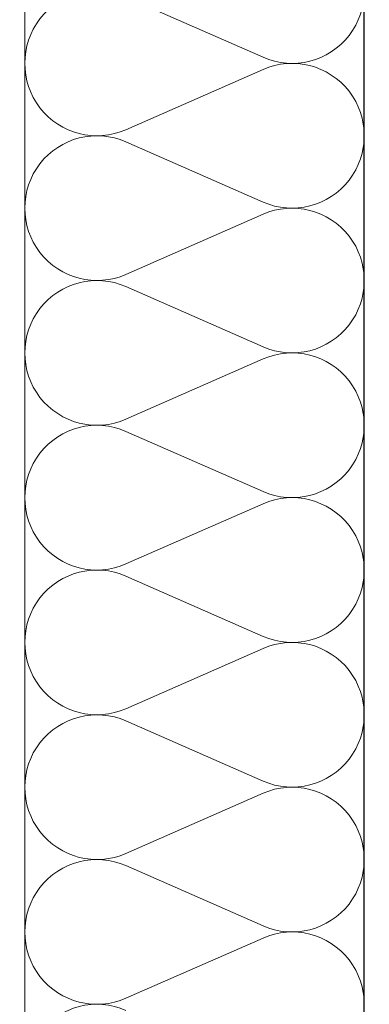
# Model space of a CAD drawing. Extents: x -623047 to -259286, y -27077 to 153279.
# Tile 33 of 190: x -491132 to -491029, y -1825 to -1535. Entities that reach past the tile are written whole.
import ezdxf

# ---------------------------------------------------------------- set-up
doc = ezdxf.new("R2010")
doc.units = 0
doc.header["$MEASUREMENT"] = 0
doc.layers.add('Inwent Izolacje', color=7, linetype='Continuous')
doc.layers.add('Inwent Izolacje_Nr_Pióra__2', color=7, linetype='Continuous', lineweight=13, true_color=0x7f7f7f)
doc.layers.add('INWENT.ŚCIANY_Nr_Pióra__3', color=7, linetype='Continuous', lineweight=13, true_color=0xff6600)
doc.layers.add('INWENT KONST. DREWNIANA_Nr_Pióra__1', color=7, linetype='Continuous', lineweight=25)

# ---------------------------------------------------------------- blocks, each defined once
blk = doc.blocks.new('Izolacja cieplna 14_105', base_point=(-491030.19, -1099.61))
at = {"layer": 'Inwent Izolacje_Nr_Pióra__2', "linetype": 'Continuous'}
for p, q in [((-491100.39, -1528), (-491059.98, -1545.75)), ((-491059.98, -1549.33), (-491100.39, -1567.08)), ((-491100.39, -1570.66), (-491059.98, -1588.41)), ((-491059.98, -1591.99), (-491100.39, -1609.74)), ((-491100.39, -1613.32), (-491059.98, -1631.07)), ((-491059.98, -1634.65), (-491100.39, -1652.4)), ((-491100.39, -1655.98), (-491059.98, -1673.73)), ((-491059.98, -1677.31), (-491100.39, -1695.06)), ((-491100.39, -1698.64), (-491059.98, -1716.39)), ((-491059.98, -1719.97), (-491100.39, -1737.72)), ((-491100.39, -1741.3), (-491059.98, -1759.05)), ((-491059.98, -1762.63), (-491100.39, -1780.38)), ((-491100.39, -1783.96), (-491059.98, -1801.71)), ((-491059.98, -1805.29), (-491100.39, -1823.04))]:
    blk.add_line(p, q, dxfattribs=at)
for centre, start_param, end_param in [((-491051.45, -1526.21), 5.870392, 9.837571), ((-491108.92, -1547.54), 2.728799, 6.695979), ((-491051.45, -1568.87), 5.870392, 9.837571), ((-491108.92, -1590.2), 2.728799, 6.695979), ((-491051.45, -1611.53), 5.870392, 9.837571), ((-491108.92, -1632.86), 2.728799, 6.695979), ((-491051.45, -1654.19), 5.870392, 9.837571), ((-491108.92, -1675.52), 2.728799, 6.695979), ((-491051.45, -1696.85), 5.870392, 9.837571), ((-491108.92, -1718.18), 2.728799, 6.695979), ((-491051.45, -1739.51), 5.870392, 9.837571), ((-491108.92, -1760.84), 2.728799, 6.695979), ((-491051.45, -1782.17), 5.870392, 9.837571), ((-491108.92, -1803.5), 2.728799, 6.695979), ((-491051.45, -1824.83), 5.870392, 9.837571), ((-491108.92, -1846.16), 2.728799, 6.695979)]:
    blk.add_ellipse(centre, major_axis=(0, -21.33), ratio=0.997094, start_param=start_param, end_param=end_param, dxfattribs=at)

msp = doc.modelspace()

# ---------------------------------------------------------------- linework, layer by layer
at = {"layer": 'INWENT KONST. DREWNIANA_Nr_Pióra__1', "linetype": 'Continuous'}
msp.add_line((-491030.19, -3104.61), (-491030.19, -1099.61), dxfattribs=at)
at = {"layer": 'INWENT.ŚCIANY_Nr_Pióra__3', "linetype": 'Continuous'}
msp.add_line((-491130.19, -3104.61), (-491130.19, -1099.61), dxfattribs=at)

# ---------------------------------------------------------------- block references
at = {"layer": 'Inwent Izolacje', "color": 104, "linetype": 'Continuous', "lineweight": 13, "true_color": 0x029e21}
msp.add_blockref('Izolacja cieplna 14_105', (-491030.19, -1099.61), dxfattribs=at)

doc.saveas('drawing.dxf')
